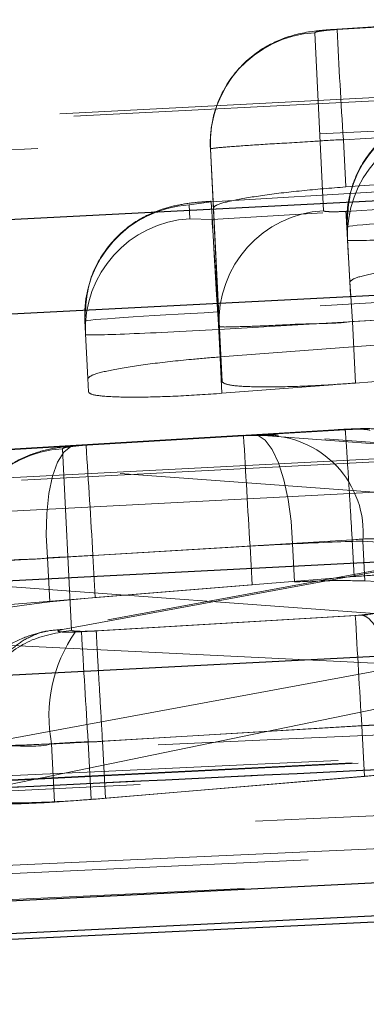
# Model space of a CAD drawing. Header units: millimetres. Extents: x 60 to 406, y 6 to 289.
# Tile 18 of 43: x 159.463 to 160.243, y 266.958 to 269.177. Entities that reach past the tile are written whole.
import ezdxf

# ---------------------------------------------------------------- set-up
doc = ezdxf.new("R2010")
doc.units = ezdxf.units.MM
doc.linetypes.add('HIDDEN', pattern=[1.905, 1.27, -0.635])

msp = doc.modelspace()

# ---------------------------------------------------------------- linework, layer by layer
at = {"color": 7, "linetype": 'HIDDEN', "lineweight": 18}
for p, q in [((160.529533, 269.176935), (160.177335, 269.155865)), ((160.529596, 269.175966), (160.177462, 269.154896)), ((160.127051, 269.147446), (160.146834, 268.746425)), ((160.177158, 269.155835), (160.162767, 269.154546)), ((162.723928, 269.127709), (154.30505, 268.695277)), ((160.191549, 268.90627), (160.544419, 268.92737)), ((160.191549, 268.90627), (160.197006, 268.800047)), ((159.912033, 268.485014), (159.892246, 268.886049)), ((159.892246, 268.886049), (159.8991, 268.752654)), ((161.619789, 268.870969), (159.893963, 268.767749)), ((159.894021, 268.766773), (161.641841, 268.871312)), ((162.046666, 268.855614), (159.896066, 268.726987)), ((160.196975, 268.744988), (162.346849, 268.87357)), ((160.549663, 268.825312), (160.197006, 268.800047)), ((159.844337, 268.759367), (159.894021, 268.766773)), ((159.845926, 268.728425), (159.844337, 268.759367)), ((159.8991, 268.752654), (159.918405, 268.360962)), ((159.896066, 268.726987), (159.845926, 268.728425)), ((160.199398, 268.710611), (160.205804, 268.585947)), ((162.362442, 268.625033), (160.211842, 268.496414)), ((161.407096, 268.6078), (159.908889, 268.518192)), ((159.910934, 268.478406), (162.061534, 268.607033)), ((160.207351, 268.555817), (160.205804, 268.585947)), ((159.914091, 268.416953), (161.411094, 268.529979)), ((160.218954, 268.358012), (162.367768, 268.521366)), ((159.908889, 268.518192), (159.914091, 268.416953)), ((159.609534, 268.497956), (159.616198, 268.368241)), ((159.910934, 268.478406), (159.918304, 268.33496)), ((159.912033, 268.485014), (159.918405, 268.360962)), ((162.067102, 268.498656), (159.918304, 268.33496)), ((160.211842, 268.496414), (160.218954, 268.358012)), ((164.508942, 268.405763), (155.41392, 267.937903)), ((159.617755, 268.337933), (159.616198, 268.368241)), ((159.966761, 268.240293), (159.27712, 268.199061)), ((159.277174, 268.198085), (159.966835, 268.239324)), ((160.195436, 268.253935), (159.612383, 268.219058)), ((160.195328, 268.252959), (159.612395, 268.218082)), ((159.966835, 268.239324), (159.983163, 268.240062)), ((159.983163, 268.240062), (160.01158, 268.239816)), ((160.01158, 268.239816), (161.414454, 268.134032)), ((161.41614, 268.137154), (160.045245, 268.240531)), ((159.612395, 268.218082), (159.595774, 268.216831)), ((159.559559, 268.210103), (159.579739, 267.801006)), ((160.955745, 268.060711), (159.232592, 268.187863)), ((160.910338, 268.05522), (159.528585, 267.799889)), ((159.559177, 267.802638), (160.955745, 268.060711)), ((159.981521, 267.990728), (159.292087, 267.949511)), ((159.627782, 267.969531), (160.211419, 268.004445)), ((159.981521, 267.990728), (159.986011, 267.903303)), ((160.077113, 267.995549), (160.081524, 267.909688)), ((160.211431, 268.004437), (160.215674, 267.921847)), ((161.439428, 267.911201), (160.235544, 268.001978)), ((160.235544, 268.001978), (160.240171, 267.911946)), ((159.627782, 267.969531), (159.632658, 267.874626)), ((159.525551, 267.963876), (159.530641, 267.864791)), ((159.039085, 267.928583), (160.667807, 267.80839)), ((159.297332, 267.847438), (159.986011, 267.903303)), ((160.215674, 267.921847), (159.632658, 267.874626)), ((160.240171, 267.911946), (161.442469, 267.852028)), ((159.632658, 267.874626), (159.530641, 267.864791)), ((160.24602, 267.836039), (159.601969, 267.797527)), ((159.635273, 267.799464), (160.218382, 267.834348)), ((160.218382, 267.834348), (160.233304, 267.835436)), ((159.601969, 267.797527), (159.588115, 267.796856)), ((165.919522, 267.78498), (156.477682, 267.317181)), ((160.672271, 267.707107), (159.046424, 267.78574)), ((160.668352, 267.783363), (159.37072, 267.543574)), ((159.376025, 267.440316), (160.672271, 267.707107)), ((159.616925, 267.548953), (160.260841, 267.587443)), ((160.232953, 267.585752), (159.649312, 267.550831)), ((160.232953, 267.585752), (160.238815, 267.471668)), ((157.353131, 267.174755), (165.820293, 267.564592)), ((157.353131, 267.174755), (165.820293, 267.564592)), ((165.821178, 267.547389), (157.35407, 267.156472)), ((159.534851, 267.544788), (159.541595, 267.413524)), ((159.616925, 267.548953), (159.623576, 267.419514)), ((159.649318, 267.550838), (159.655926, 267.422211)), ((160.238815, 267.471668), (160.326985, 267.480266)), ((160.266667, 267.47406), (159.623576, 267.419514)), ((159.655926, 267.422211), (160.238815, 267.471668)), ((159.623576, 267.419514), (159.541595, 267.413524))]:
    msp.add_line(p, q, dxfattribs=at)
at = {"color": 7, "linetype": 'Continuous', "lineweight": 25}
msp.add_line((156.413063, 266.957936), (166.451302, 267.443289), dxfattribs=at)
at = {"color": 7, "linetype": 'HIDDEN', "lineweight": 18, "flags": 128}
for points in [[(162.755648, 269.122426), (162.019784, 269.084622), (159.076331, 268.933428), (154.3368, 268.689958)], [(162.755648, 269.122426), (162.019784, 269.084622), (159.076331, 268.933428), (154.3368, 268.689958)], [(154.430277, 268.626106), (155.166141, 268.663918), (158.109594, 268.815142), (162.906125, 269.06157)], [(154.430277, 268.626106), (155.166141, 268.663918), (158.109594, 268.815142), (162.906125, 269.06157)], [(159.908889, 268.518192), (159.905815, 268.569579), (159.902874, 268.61876), (159.90019, 268.663627), (159.89788, 268.702266), (159.89604, 268.733022), (159.894751, 268.754562), (159.894069, 268.765976), (159.894021, 268.766773)], [(160.196975, 268.744988), (160.197472, 268.736673), (160.198461, 268.72014), (160.199908, 268.69594), (160.201763, 268.664909), (160.203965, 268.62811), (160.206437, 268.586797), (160.209091, 268.542391), (160.211842, 268.496414)], [(159.910934, 268.478406), (159.908183, 268.524391), (159.905528, 268.568796), (159.903057, 268.610102), (159.900855, 268.646908), (159.899, 268.67794), (159.897553, 268.702139), (159.896563, 268.71868), (159.896066, 268.726987)], [(164.540671, 268.40048), (163.804809, 268.362624), (160.861364, 268.211198), (155.445672, 267.932591)], [(164.540671, 268.40048), (163.804809, 268.362624), (160.861364, 268.211198), (155.445672, 267.932591)], [(155.539151, 267.868747), (156.275011, 267.906603), (159.218456, 268.058044), (164.691149, 268.339609)], [(155.539151, 267.868747), (156.275011, 267.906603), (159.218456, 268.058044), (164.691149, 268.339609)], [(159.983163, 268.240062), (159.999542, 268.240017), (160.015857, 268.22934), (160.031408, 268.208494), (160.045532, 268.178371), (160.057626, 268.140261), (160.067172, 268.095781), (160.073762, 268.046853), (160.077113, 267.995549)], [(159.595774, 268.216831), (159.578353, 268.214745), (159.562302, 268.202205), (159.548303, 268.179734), (159.53695, 268.148285), (159.528723, 268.1092), (159.523971, 268.064131), (159.5229, 268.014995), (159.525551, 267.963876)], [(165.933084, 267.783788), (165.196992, 267.747273), (162.252616, 267.601346), (156.489853, 267.316413)], [(165.933084, 267.783788), (165.196992, 267.747273), (162.252616, 267.601346), (156.489853, 267.316413)], [(156.563157, 267.297884), (157.299272, 267.333997), (160.243729, 267.478627), (165.999964, 267.762085)], [(156.563157, 267.297884), (157.299272, 267.333997), (160.243729, 267.478627), (165.999964, 267.762085)]]:
    msp.add_lwpolyline(points, dxfattribs=at)
at = {"color": 7, "linetype": 'Continuous', "lineweight": 25, "flags": 128}
for points in [[(154.16299, 268.45551), (154.898856, 268.493299), (157.842315, 268.644479), (162.581857, 268.887897)], [(163.063669, 268.699293), (162.327804, 268.661489), (159.384343, 268.510242), (154.587799, 268.263784)], [(155.271878, 267.698129), (156.007742, 267.735978), (158.951191, 267.887388), (164.366892, 268.165958)], [(164.848713, 267.977332), (164.112851, 267.939475), (161.1694, 267.78802), (155.696697, 267.506425)], [(156.330261, 267.036502), (157.054856, 267.072541), (159.998931, 267.219116), (165.772494, 267.507185)], [(166.172398, 267.44612), (165.441433, 267.410298), (162.497298, 267.266159), (156.736452, 266.9849)]]:
    msp.add_lwpolyline(points, dxfattribs=at)
at = {"color": 7, "linetype": 'HIDDEN', "lineweight": 18}
for centre, radius, start, end in [((160.141435, 268.898367), 0.249493, 93.305029, 182.829995), ((176.18141, 269.936971), 16.023046, 182.7976814, 183.6881615), ((160.448603, 268.722928), 0.24951, 93.309072, 182.829651), ((160.450187, 268.691985), 0.249503, 93.307449, 182.831274), ((159.858736, 268.510276), 0.249507, 93.308374, 182.830349), ((160.161231, 268.497338), 0.249503, 93.307949, 182.831226), ((159.860328, 268.479331), 0.24951, 93.309072, 182.829651), ((227.781179, 272.120529), 67.925319, 183.27562428, 183.48568356), ((160.016608, 268.020182), 0.219692, 355.247153, 91.31144), ((135.642786, 266.609421), 24.023529, 3.24558, 3.839509), ((159.573954, 267.961016), 0.249503, 93.307643, 182.829456), ((224.539847, 271.479829), 64.424688, 183.24382348, 183.46529078), ((159.861323, 267.607464), 0.332434, 145.269592, 190.867243), ((-57.935544, 254.584873), 217.938395, 3.41025648, 3.47572442)]:
    msp.add_arc(centre, radius, start, end, dxfattribs=at)
for centre, major_axis, ratio, start_param, end_param in [((160.498982, 268.726423), (0.299583, 0.015813), 0.01475509, 1.57077566, 3.14157198), ((160.500572, 268.695478), (0.299583, 0.015813), 0.01475509, 3.14157198, 4.71236831), ((159.909116, 268.513771), (0.299583, 0.015813), 0.01475509, 1.57077566, 3.14157198), ((159.910706, 268.482827), (0.299583, 0.015813), 0.01475509, 3.14157198, 4.71236831), ((159.981971, 267.986265), (0.30024, 0.015853), 0.01491658, 1.24756301, 1.57151144), ((159.981048, 267.985883), (0.304032, 0.01608), 0.01583504, 0.57804902, 1.24878025), ((159.627382, 267.965207), (0.298061, 0.015722), 0.01437826, 1.56870061, 1.91870723), ((160.233076, 267.590343), (0.301281, 0.015915), 0.0151709, 4.71118037, 5.00884918), ((159.616576, 267.553656), (0.302877, 0.016011), 0.01555771, 4.43834907, 4.71271814)]:
    msp.add_ellipse(centre, major_axis=major_axis, ratio=ratio, start_param=start_param, end_param=end_param, dxfattribs=at)
for points, knots in [([(160.162767, 269.154546), (160.152156, 269.15371), (160.116137, 269.150874), (160.064385, 269.140366), (159.998273, 269.107875), (159.942545, 269.056921), (159.905174, 268.990453), (159.892861, 268.933044), (159.891747, 268.901549), (159.892055, 268.8902), (159.892189, 268.887162), (159.892245, 268.886074), (159.892251, 268.885953)], [0, 0, 0, 0, 0.07499416, 0.25455483, 0.40163768, 0.57528094, 0.77378936, 0.92027832, 0.97886566, 0.99243405, 0.99915336, 1, 1, 1, 1]), ([(160.177462, 269.154896), (160.173544, 269.154637), (160.163938, 269.154), (160.149683, 269.152603), (160.137111, 269.150841), (160.128611, 269.149018), (160.127572, 269.147971), (160.127051, 269.147446)], [0, 0, 0, 0, 0.14910016, 0.36564458, 0.57843408, 0.78856938, 1, 1, 1, 1]), ([(160.483829, 268.980396), (160.474409, 268.979727), (160.449411, 268.977953), (160.4136, 268.97335), (160.365376, 268.961637), (160.306735, 268.933773), (160.249769, 268.881635), (160.20506, 268.803554), (160.201385, 268.743221), (160.199398, 268.710611)], [0, 0, 0, 0, 0.0632404, 0.16781628, 0.26995122, 0.41158502, 0.59850497, 0.78299012, 1, 1, 1, 1]), ([(159.892246, 268.886049), (159.892246, 268.886049), (159.892245, 268.886049), (159.903714, 268.88835), (159.953114, 268.891907), (160.028474, 268.897291), (160.1123, 268.901152), (160.168584, 268.906271), (160.191529, 268.90627), (160.191549, 268.90627)], [0, 0, 0, 0, 0.00012711, 0.21590569, 0.42829037, 0.63992659, 0.85320862, 0.99987289, 1, 1, 1, 1]), ([(160.197006, 268.800047), (160.163269, 268.797331), (160.095798, 268.791897), (160.006228, 268.780965), (159.938863, 268.769494), (159.903726, 268.759668), (159.900401, 268.754626), (159.8991, 268.752654)], [0, 0, 0, 0, 0.215111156, 0.430202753, 0.645710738, 0.861424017, 1, 1, 1, 1]), ([(159.893963, 268.767749), (159.884543, 268.767081), (159.859544, 268.765307), (159.823736, 268.760693), (159.77551, 268.748984), (159.716873, 268.721117), (159.659899, 268.668987), (159.615198, 268.590901), (159.611521, 268.530566), (159.609534, 268.497956)], [0, 0, 0, 0, 0.06323557, 0.16781867, 0.26995336, 0.41158309, 0.59849137, 0.78299072, 1, 1, 1, 1]), ([(160.146834, 268.746425), (160.147059, 268.746137), (160.147655, 268.745376), (160.153448, 268.744477), (160.164936, 268.744016), (160.180137, 268.744143), (160.191459, 268.744711), (160.196975, 268.744988)], [0, 0, 0, 0, 0.131199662, 0.34669501, 0.566039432, 0.78857602, 1, 1, 1, 1]), ([(160.205804, 268.585947), (160.208988, 268.589107), (160.215356, 268.595427), (160.266918, 268.607035), (160.343053, 268.618512), (160.426982, 268.627771), (160.482188, 268.632141), (160.503737, 268.633847)], [0, 0, 0, 0, 0.21578495, 0.43157451, 0.64724757, 0.86230599, 1, 1, 1, 1]), ([(160.211842, 268.496414), (160.211822, 268.496411), (160.178528, 268.492249), (160.110113, 268.492357), (160.019761, 268.486886), (159.950832, 268.484895), (159.918231, 268.483971), (159.911388, 268.485015), (159.912032, 268.485014), (159.912033, 268.485014)], [0, 0, 0, 0, 0.00012807, 0.21460728, 0.4328946, 0.65159587, 0.86827712, 0.99987286, 1, 1, 1, 1]), ([(159.616198, 268.368241), (159.619381, 268.371427), (159.625748, 268.377798), (159.677313, 268.389557), (159.75345, 268.401252), (159.83737, 268.410705), (159.892561, 268.4152), (159.914091, 268.416953)], [0, 0, 0, 0, 0.21579815, 0.43159702, 0.64731566, 0.86242086, 1, 1, 1, 1]), ([(159.918405, 268.360962), (159.921865, 268.358307), (159.928785, 268.352997), (159.980876, 268.349193), (160.057238, 268.349182), (160.141475, 268.352535), (160.196974, 268.356458), (160.218954, 268.358012)], [0, 0, 0, 0, 0.21515375, 0.43032709, 0.64498915, 0.85940245, 1, 1, 1, 1]), ([(159.918304, 268.33496), (159.88478, 268.332669), (159.817733, 268.328087), (159.728084, 268.325658), (159.660102, 268.327004), (159.623386, 268.331523), (159.619374, 268.33609), (159.617755, 268.337933)], [0, 0, 0, 0, 0.21360015, 0.42719625, 0.64086338, 0.85510828, 1, 1, 1, 1]), ([(160.466563, 268.151437), (160.450863, 268.169677), (160.421535, 268.20375), (160.36214, 268.236753), (160.306152, 268.25206), (160.255559, 268.255885), (160.216645, 268.255252), (160.188548, 268.253544), (160.180015, 268.253026)], [0, 0, 0, 0, 0.21939692, 0.40984148, 0.62295005, 0.7435188, 0.92211315, 1, 1, 1, 1]), ([(160.045681, 268.240494), (160.040471, 268.24083), (160.022501, 268.241988), (160.003602, 268.24162), (159.990182, 268.241358)], [0, 0, 0, 0, 0.289919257, 1, 1, 1, 1]), ([(160.195328, 268.252959), (160.195362, 268.253436), (160.19547, 268.254949), (160.196166, 268.248397), (160.198162, 268.220131), (160.201786, 268.163309), (160.206382, 268.088634), (160.20974, 268.032508), (160.211419, 268.004445)], [0, 0, 0, 0, 0.05902818, 0.18713143, 0.39034719, 0.59356499, 0.79677938, 1, 1, 1, 1]), ([(160.250893, 268.251379), (160.250647, 268.25169), (160.24999, 268.252521), (160.243744, 268.253509), (160.233704, 268.253931), (160.22126, 268.253972), (160.209122, 268.253689), (160.199066, 268.253157), (160.195328, 268.252959)], [0, 0, 0, 0, 0.12826911, 0.34285447, 0.55735233, 0.65107403, 0.87027825, 1, 1, 1, 1]), ([(159.587737, 268.216868), (159.569678, 268.215062), (159.534356, 268.211528), (159.479647, 268.195784), (159.421326, 268.163736), (159.367829, 268.110279), (159.334142, 268.04234), (159.324411, 267.986717), (159.324302, 267.957753), (159.324744, 267.948925), (159.324773, 267.948379), (159.324776, 267.948319)], [0, 0, 0, 0, 0.138789, 0.27146036, 0.41353954, 0.60225267, 0.79586491, 0.93772871, 0.99614614, 0.99957961, 1, 1, 1, 1]), ([(159.595774, 268.216831), (159.592047, 268.216461), (159.582692, 268.215533), (159.570601, 268.21382), (159.561269, 268.211818), (159.56013, 268.210676), (159.559559, 268.210103)], [0, 0, 0, 0, 0.18194189, 0.45663452, 0.72750009, 1, 1, 1, 1]), ([(159.612531, 268.219066), (159.610443, 268.218938), (159.602032, 268.218424), (159.593767, 268.217714), (159.587552, 268.217181)], [0, 0, 0, 0, 0.248161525, 1, 1, 1, 1]), ([(160.211431, 268.00443), (160.211451, 268.004432), (160.232211, 268.006949), (160.28742, 268.00724), (160.353483, 268.011548), (160.42116, 268.014159), (160.476674, 268.016067), (160.509708, 268.016773), (160.515432, 268.01562), (160.515431, 268.01562), (160.515431, 268.01562)], [0, 0, 0, 0, 0.00012997, 0.13169383, 0.34648126, 0.43940774, 0.65417327, 0.8703478, 0.99987488, 1, 1, 1, 1]), ([(159.324756, 267.948699), (159.324756, 267.948699), (159.324754, 267.948699), (159.33639, 267.951259), (159.386484, 267.954588), (159.454321, 267.960709), (159.504674, 267.961092), (159.525532, 267.963874), (159.525551, 267.963876)], [0, 0, 0, 0, 0.0001605, 0.27678051, 0.54892424, 0.82097746, 0.99984013, 1, 1, 1, 1]), ([(160.520335, 267.920164), (160.516793, 267.922833), (160.509708, 267.928172), (160.456659, 267.93176), (160.378948, 267.93143), (160.293642, 267.927671), (160.237622, 267.923487), (160.215674, 267.921847)], [0, 0, 0, 0, 0.21572513, 0.43147427, 0.6466447, 0.86155728, 1, 1, 1, 1]), ([(160.081524, 267.909688), (160.113201, 267.911062), (160.176381, 267.913803), (160.218947, 267.912563), (160.240171, 267.911946)], [0, 0, 0, 0, 0.50137045, 1, 1, 1, 1]), ([(159.530641, 267.864791), (159.49953, 267.860966), (159.437309, 267.853316), (159.370187, 267.840815), (159.33553, 267.830648), (159.332379, 267.82557), (159.331182, 267.823641)], [0, 0, 0, 0, 0.27671437, 0.55342557, 0.83034289, 1, 1, 1, 1]), ([(160.233304, 267.835436), (160.237279, 267.83581), (160.246873, 267.836714), (160.259309, 267.838434), (160.269156, 267.840452), (160.270353, 267.841626), (160.27097, 267.84223)], [0, 0, 0, 0, 0.18764274, 0.45288978, 0.71822184, 1, 1, 1, 1]), ([(160.321323, 267.590624), (160.318161, 267.618589), (160.311838, 267.674519), (160.292955, 267.748492), (160.269358, 267.804687), (160.248361, 267.830183), (160.236464, 267.834333), (160.233304, 267.835436)], [0, 0, 0, 0, 0.22653108, 0.45307536, 0.67962017, 0.91490173, 1, 1, 1, 1]), ([(157.871877, 267.456276), (157.994574, 267.461848), (158.608058, 267.489711), (161.212402, 267.608127), (163.69399, 267.721785), (165.684804, 267.812965)], [0, 0, 0, 0, 0.04711235, 0.23556158, 1, 1, 1, 1]), ([(159.523805, 267.798883), (159.519137, 267.797943), (159.502349, 267.794563), (159.45747, 267.780017), (159.399847, 267.744891), (159.3467, 267.682783), (159.314743, 267.609673), (159.316838, 267.559203), (159.317726, 267.537792)], [0, 0, 0, 0, 0.04799581, 0.17260141, 0.37430708, 0.59355202, 0.8275784, 1, 1, 1, 1]), ([(159.579739, 267.801006), (159.547437, 267.795367), (159.482834, 267.784087), (159.404035, 267.722281), (159.35109, 267.637426), (159.346986, 267.572216), (159.344934, 267.53961)], [0, 0, 0, 0, 0.24999542, 0.49999414, 0.74998839, 1, 1, 1, 1]), ([(159.370651, 267.543626), (159.369857, 267.560382), (159.368267, 267.593896), (159.376443, 267.642658), (159.392042, 267.687793), (159.415185, 267.727488), (159.444726, 267.76019), (159.479542, 267.784316), (159.518142, 267.799821), (159.545498, 267.801699), (159.559177, 267.802638)], [0, 0, 0, 0, 0.12499267, 0.25000494, 0.37499739, 0.49999564, 0.62500235, 0.74999978, 0.87499559, 1, 1, 1, 1]), ([(159.588115, 267.796856), (159.582567, 267.79672), (159.571472, 267.796447), (159.558702, 267.796841), (159.550524, 267.797802), (159.548132, 267.799301), (159.551303, 267.800997), (159.556845, 267.802152), (159.559177, 267.802638)], [0, 0, 0, 0, 0.16992587, 0.33979023, 0.5117756, 0.68819741, 0.86878194, 1, 1, 1, 1]), ([(159.579739, 267.801006), (159.579934, 267.800738), (159.580477, 267.79999), (159.585721, 267.79902), (159.596974, 267.798415), (159.612904, 267.798457), (159.626476, 267.798961), (159.633988, 267.799391), (159.635273, 267.799464)], [0, 0, 0, 0, 0.11057344, 0.30818468, 0.52317831, 0.73808436, 0.95519081, 1, 1, 1, 1]), ([(159.635273, 267.799464), (159.635567, 267.793417), (159.636155, 267.781323), (159.639446, 267.722855), (159.643985, 267.643438), (159.647533, 267.58171), (159.649307, 267.550846)], [0, 0, 0, 0, 0.249999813, 0.500000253, 0.749994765, 1, 1, 1, 1]), ([(165.888394, 267.770563), (165.765703, 267.764886), (165.152249, 267.736496), (162.575729, 267.617412), (159.876438, 267.493134), (157.66789, 267.391915), (157.422453, 267.380667)], [0, 0, 0, 0, 0.04347755, 0.21738763, 0.91302786, 1, 1, 1, 1]), ([(165.888394, 267.770563), (165.765703, 267.764886), (165.152249, 267.736496), (162.575729, 267.617412), (159.876438, 267.493134), (157.66789, 267.391915), (157.422453, 267.380667)], [0, 0, 0, 0, 0.04347755, 0.21738763, 0.91302786, 1, 1, 1, 1]), ([(165.694743, 267.748033), (163.875087, 267.660207), (160.47627, 267.496162), (157.076321, 267.332571), (155.496634, 267.256563)], [0, 0, 0, 0, 0.53537917, 1, 1, 1, 1]), ([(158.090334, 267.284331), (158.158308, 267.287405), (158.717043, 267.312677), (161.182182, 267.424349), (163.579298, 267.533717), (165.485659, 267.620695)], [0, 0, 0, 0, 0.02757406, 0.22665587, 1, 1, 1, 1]), ([(159.370651, 267.543626), (159.357567, 267.542585), (159.326825, 267.54014), (159.309091, 267.537604), (159.321998, 267.536911), (159.367561, 267.536865), (159.439516, 267.543352), (159.503486, 267.536692), (159.534832, 267.544783), (159.534851, 267.544788)], [0, 0, 0, 0, 0.130295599, 0.306133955, 0.479487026, 0.651511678, 0.824650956, 0.999892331, 1, 1, 1, 1]), ([(159.649307, 267.550846), (159.64929, 267.550843), (159.641827, 267.549694), (159.60052, 267.549921), (159.526629, 267.544033), (159.439679, 267.541165), (159.377756, 267.538956), (159.348701, 267.538736), (159.345935, 267.539378), (159.344934, 267.53961)], [0, 0, 0, 0, 0.00010292, 0.04758592, 0.25924091, 0.47220582, 0.68801157, 0.88707059, 1, 1, 1, 1]), ([(156.796369, 267.070499), (158.70133, 267.159574), (161.987338, 267.313224), (165.274502, 267.46816), (166.656035, 267.533277)], [0, 0, 0, 0, 0.57971881, 1, 1, 1, 1]), ([(156.796369, 267.070499), (158.70133, 267.159574), (161.987338, 267.313224), (165.274502, 267.46816), (166.656035, 267.533277)], [0, 0, 0, 0, 0.57971881, 1, 1, 1, 1]), ([(159.541595, 267.413524), (159.51002, 267.411921), (159.446874, 267.408715), (159.372106, 267.408798), (159.346235, 267.412061), (159.333279, 267.413695)], [0, 0, 0, 0, 0.33300938, 0.66597892, 1, 1, 1, 1]), ([(159.350939, 267.42274), (159.354511, 267.420067), (159.361657, 267.41472), (159.414718, 267.411281), (159.492384, 267.411923), (159.57774, 267.41603), (159.633839, 267.420465), (159.655926, 267.422211)], [0, 0, 0, 0, 0.21555123, 0.43113708, 0.64604636, 0.86064282, 1, 1, 1, 1])]:
    msp.add_open_spline(points, degree=3, knots=knots, dxfattribs=at)
at = {"color": 7, "linetype": 'Continuous', "lineweight": 25}
msp.add_open_spline([(165.694743, 267.748033), (163.875087, 267.660207), (160.47627, 267.496162), (157.076321, 267.332571), (155.496634, 267.256563)], degree=3, knots=[0, 0, 0, 0, 0.53537917, 1, 1, 1, 1], dxfattribs=at)

doc.saveas('drawing.dxf')
